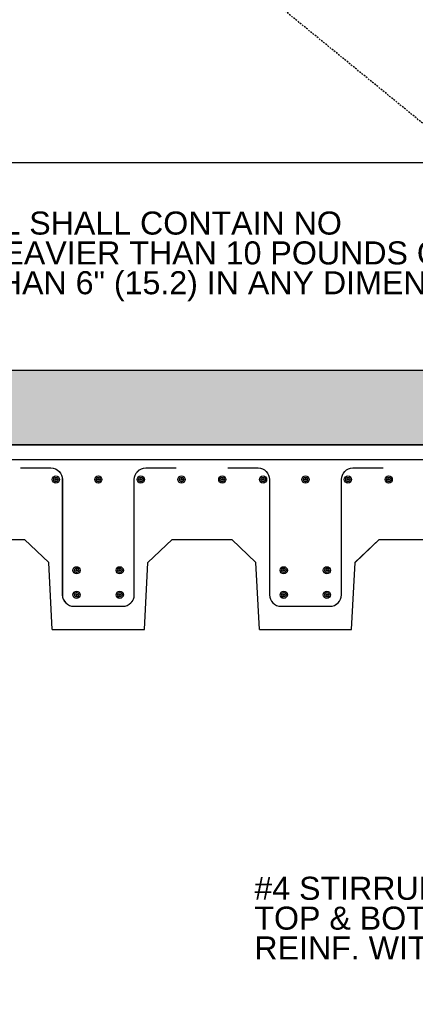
# Model space of a CAD drawing. Header units: inches. Extents: x 804 to 1243, y 182 to 489.
# Tile 16 of 20: x 1080 to 1114, y 339 to 424. Entities that reach past the tile are written whole.
import ezdxf

# ---------------------------------------------------------------- set-up
doc = ezdxf.new("R2010")
doc.units = ezdxf.units.IN
doc.header["$LTSCALE"] = 0.25
doc.header["$MEASUREMENT"] = 0
doc.linetypes.add('DGN Style 3', pattern=[0.777018, 0.555013, -0.222005])
for name, color, linetype, lineweight in [('A-ANNO-NPLT', 7, 'Continuous', 18), ('G-ANNO-TEXT', 7, 'Continuous', 30), ('S-REIN-RBAR', 5, 'Continuous', 25)]:
    doc.layers.add(name, color=color, linetype=linetype, lineweight=lineweight)
doc.styles.add("3 4 1'-0", font='arial.ttf', dxfattribs={"height": 2})

# ---------------------------------------------------------------- blocks, each defined once
blk = doc.blocks.new('REINFDOT')
at = {"color": 0}
for radius in [0.00313, 0.00187, 0.000625]:
    blk.add_circle((0, 0), radius, dxfattribs=at)
blk = doc.blocks.new('REINF. DOT_1')
at = {"layer": 'S-REIN-RBAR', "xscale": 100, "yscale": 100, "zscale": 100, "rotation": 90}
blk.add_blockref('REINFDOT', (36.533405, 24.589429), dxfattribs=at)
blk = doc.blocks.new('*U18')
at = {"layer": 'S-REIN-RBAR'}
for p, q in [((-6.749987, 6.000006), (-4.124987, 6.000006)), ((4.125013, 6.000006), (6.750013, 6.000006)), ((-3.124987, 5.000006), (-3.124987, -4.999994)), ((3.125013, -4.999994), (3.125013, 5.000006)), ((-2.124987, -5.999994), (2.125013, -5.999994))]:
    blk.add_line(p, q, dxfattribs=at)
at = {"layer": 'S-REIN-RBAR', "extrusion": (0, 0, -1)}
for centre, start, end in [((4.124987, 5.000006), 90, 180), ((-4.125013, 5.000006), 0, 90)]:
    blk.add_arc(centre, 1, start, end, dxfattribs=at)
at = {"layer": 'S-REIN-RBAR'}
for centre, start, end in [((-2.124987, -4.999994), 180, 270), ((2.125013, -4.999994), 270, 0)]:
    blk.add_arc(centre, 1, start, end, dxfattribs=at)
blk = doc.blocks.new('23')
at = {"layer": 'G-ANNO-TEXT', "linetype": 'DGN Style 3'}
blk.add_line((1152.40199, 384.80172, 3.51971), (1102.4709, 425.49268, 3.51971), dxfattribs=at)
at = {"layer": 'G-ANNO-TEXT'}
for p, q in [((959.02256, 411.84531, 5.96386), (1176.55106, 411.84531, 3.51971)), ((959.02256, 393.84531, 3.51971), (1176.84468, 393.84531, 3.51971)), ((1042.84468, 387.34531, -0.00002), (1162.21968, 387.34531, -0.00002)), ((1075.25289, 379.13442), (1080.43647, 379.13442)), ((1082.54114, 377.13717), (1080.43647, 379.13442)), ((1091.14822, 377.13717), (1093.25289, 379.13442)), ((1093.25289, 379.13442), (1098.43647, 379.13442)), ((1100.54114, 377.13717), (1098.43647, 379.13442)), ((1109.14822, 377.13717), (1111.25289, 379.13442)), ((1111.25289, 379.13442), (1116.43647, 379.13442)), ((1082.84468, 371.34531), (1082.54114, 377.13717)), ((1090.84468, 371.34531), (1091.14822, 377.13717)), ((1100.84468, 371.34531), (1100.54114, 377.13717)), ((1108.84468, 371.34531), (1109.14822, 377.13717)), ((1082.84468, 371.34531), (1090.84468, 371.34531)), ((1100.84468, 371.34531), (1108.84468, 371.34531))]:
    blk.add_line(p, q, dxfattribs=at)
at = {"layer": 'G-ANNO-TEXT', "elevation": 3.51971, "flags": 128}
blk.add_lwpolyline([(959.02256, 393.84531), (1176.84468, 393.84531), (1176.84468, 245.34531), (1223.45654, 245.34531), (1223.45654, 209.34531), (1220.75017, 209.34531), (1217.45654, 209.34531), (1217.45654, 215.34531), (1217.45654, 215.34531), (1217.45654, 239.34531), (1174.84468, 239.34531), (1170.84468, 239.34531), (1170.84468, 239.34531), (1170.84468, 241.50231), (1170.84468, 369.18831), (1170.84468, 371.34531), (1169.21968, 371.34531), (1169.21968, 371.84531), (1169.21968, 387.34531), (959.02256, 387.34531)], dxfattribs=at)
at = {"layer": 'S-REIN-RBAR'}
blk.add_line((1056.28618, 386.09531), (1159.90693, 386.09531), dxfattribs=at)
for p in [(1086.84467, 379.3453), (1104.84467, 379.3453)]:
    blk.add_blockref('*U18', p, dxfattribs=at)
at = {"layer": 'S-REIN-RBAR', "rotation": 180}
for p in [(1119.69058, 408.93474, 3.51971), (1123.37808, 408.93474, 3.51971), (1127.06558, 408.93474, 3.51971), (1130.60718, 408.93474, 3.51971), (1134.14878, 408.93474, 3.51971), (1137.69058, 408.93474, 3.51971), (1141.37808, 408.93474, 3.51971), (1145.06558, 408.93474, 3.51971), (1148.60718, 408.93474, 3.51971), (1121.48808, 401.05974, 3.51971), (1125.23808, 401.05974, 3.51971), (1139.48808, 401.05974, 3.51971), (1143.23808, 401.05974, 3.51971), (1121.48808, 398.93474, 3.51971), (1125.23808, 398.93474, 3.51971), (1139.48808, 398.93474, 3.51971), (1143.23808, 398.93474, 3.51971)]:
    blk.add_blockref('REINF. DOT_1', p, dxfattribs=at)
at = {"layer": 'G-ANNO-TEXT', "color": 7, "char_height": 2, "attachment_point": 1, "line_spacing_factor": 0.776524, "style": "3 4 1'-0"}
for s, insert in [('NOTE:\\PEARTH FILL SHALL CONTAIN NO \\PSTONES HEAVIER THAN 10 POUNDS OR\\PLARGER THAN 6" (15.2) IN ANY DIMENSION', (1064.22957, 410.18871)), ('#4 STIRRUPS AT 4" O.C., TYP. \\PTOP & BOTT. ENCLOSE HORZ. \\PREINF. WITHIN STIRRUPS', (1100.40258, 349.87538, 3.51971))]:
    blk.add_mtext(s, dxfattribs=dict(at, insert=insert))
blk = doc.blocks.new('REINF. DOT_2')
at = {"layer": 'A-ANNO-NPLT', "color": 7, "xscale": 100, "yscale": 100, "zscale": 100, "rotation": 90}
blk.add_blockref('REINFDOT', (36.533405, 24.589429), dxfattribs=at)
blk = doc.blocks.new('*U71')
at = {"layer": 'A-ANNO-NPLT', "color": 7}
for p, q in [((-6.749987, 6.000006), (-4.124987, 6.000006)), ((4.125013, 6.000006), (6.750013, 6.000006)), ((-3.124987, 5.000006), (-3.124987, -4.999994)), ((3.125013, -4.999994), (3.125013, 5.000006)), ((-2.124987, -5.999994), (2.125013, -5.999994))]:
    blk.add_line(p, q, dxfattribs=at)
at = {"layer": 'A-ANNO-NPLT', "color": 7, "extrusion": (0, 0, -1)}
for centre, start, end in [((4.124987, 5.000006), 90, 180), ((-4.125013, 5.000006), 0, 90)]:
    blk.add_arc(centre, 1, start, end, dxfattribs=at)
at = {"layer": 'A-ANNO-NPLT', "color": 7}
for centre, start, end in [((-2.124987, -4.999994), 180, 270), ((2.125013, -4.999994), 270, 0)]:
    blk.add_arc(centre, 1, start, end, dxfattribs=at)

msp = doc.modelspace()

# ---------------------------------------------------------------- hatches: boundary and pattern name
at = {"layer": 'A-ANNO-NPLT'}
h = msp.add_hatch(dxfattribs=at)
h.set_pattern_fill('CONCRETE', color=256, scale=16.000619, style=0, pattern_type=2)
h.set_pattern_definition([(140.3968, (987.1624, 402.894), (-7.7830976, 5.151577), [0.37502, -40.0316]), (140.3968, (986.8486, 399.3076), (-7.7830976, 5.151577), [0.375, -40.0316]), (140.3968, (983.4013, 402.2003), (-7.7830976, 5.151577), [0.37502, -40.0316]), (82.1795, (986.8486, 399.3076), (-1.5e-06, -5.1515828), [0.30001, -56.89934]), (82.1795, (987.1624, 402.89404), (-1.5e-06, -5.1515828), [0.30001, -56.89934]), (82.1795, (983.4013, 402.2003), (-1.5e-06, -5.1515828), [0.30001, -56.89934]), (190.23262, (986.87484, 399.60663), (-54.4816724, -10.3031553), [0.31872, -86.67908]), (190.23262, (987.1886, 403.19308), (-54.4816724, -10.3031553), [0.31872, -86.67908]), (190.23262, (983.4275, 402.4993), (-54.4816724, -10.3031553), [0.31872, -86.67908]), (136.60277, (988.1529, 400.2324), (-38.9154792, 36.0610392), [0.56252, -74.41834]), (136.60277, (982.4545, 399.56946), (-38.9154792, 36.0610392), [0.56252, -74.41834]), (186.8622, (988.222, 400.67725), (-38.9154785, -5.1515764), [0.47807, -85.75372]), (186.8622, (982.52357, 400.01433), (-38.9154785, -5.1515764), [0.47807, -85.75372]), (81.4086, (988.1529, 400.2324), (1e-07, -5.1515715), [0.45002, -51.65038]), (81.4086, (982.4545, 399.5695), (1e-07, -5.1515715), [0.45002, -51.65038]), (110.6918, (989.399, 401.2257), (-6e-07, -5.151579), [0.375, -21.65217]), (110.6918, (985.7731, 402.4424), (-6e-07, -5.151579), [0.37502, -21.65217]), (110.6918, (983.76, 399.4577), (-6e-07, -5.151579), [0.37502, -21.65217]), (110.6918, (982.1472, 403.659), (-6e-07, -5.151579), [0.375, -21.65217]), (56.11964, (989.399, 401.22574), (-23.349286, -36.061037), [0.30001, -55.54677]), (56.11964, (983.75995, 399.4577), (-23.349286, -36.061037), [0.30001, -55.54677]), (56.11964, (985.7731, 402.44236), (-23.349286, -36.061037), [0.30001, -55.54677]), (56.11964, (982.1472, 403.659), (-23.349286, -36.061037), [0.30001, -55.54677]), (161.6882, (983.9278, 399.7066), (-7.783098, 5.151584), [0.31872, -16.0778]), (161.6882, (989.5668, 401.4746), (-7.783098, 5.151584), [0.31872, -16.0778]), (161.6882, (985.941, 402.6912), (-7.783098, 5.151584), [0.31872, -16.0778]), (161.6882, (982.315, 403.9079), (-7.783098, 5.151584), [0.31872, -16.0778])])
h.paths.add_polyline_path([(1140.8824493, 393.8456747), (959.0120353, 393.8456747), (959.0120353, 391.0521746), (959.0120353, 387.3454231), (984.665108, 387.3454231), (1042.212375, 387.3454231), (1042.8374072, 387.3454231), (1148.7759228, 387.3454231)])

# ---------------------------------------------------------------- linework, layer by layer
at = {"layer": 'A-ANNO-NPLT', "color": 7, "linetype": 'DGN Style 3'}
msp.add_line((1152.398959, 384.8017247, 3.519705), (1102.4659387, 425.4942594, 3.519705), dxfattribs=at)
at = {"layer": 'A-ANNO-NPLT', "color": 7}
for p, q in [((959.0120353, 411.8463713, 3.519705), (1176.5489496, 411.8463713, 3.519705)), ((959.0120353, 393.8456747, 3.519705), (1176.8425929, 393.8456747, 3.519705)), ((1042.8374072, 387.3454231, 3.519705), (1162.2170189, 387.3454231, 3.519705)), ((1056.2794313, 386.0953748, 3.519705), (1159.9041774, 386.0953748, 3.519705)), ((1075.2468693, 379.1342094, 3.519705), (1080.4306539, 379.1342094, 3.519705)), ((1082.5354074, 377.1368841, 3.519705), (1080.4306539, 379.1342094, 3.519705)), ((1091.1428125, 377.1368841, 3.519705), (1093.2475659, 379.1342094, 3.519705)), ((1093.2475659, 379.1342094, 3.519705), (1098.4313505, 379.1342094, 3.519705)), ((1100.536104, 377.1368841, 3.519705), (1098.4313505, 379.1342094, 3.519705)), ((1109.1435091, 377.1368841, 3.519705), (1111.2482625, 379.1342094, 3.519705)), ((1111.2482625, 379.1342094, 3.519705), (1116.4320471, 379.1342094, 3.519705)), ((1082.8389551, 371.344804, 3.519705), (1082.5354074, 377.1368841, 3.519705)), ((1090.8392647, 371.344804, 3.519705), (1091.1428125, 377.1368841, 3.519705)), ((1100.8396517, 371.344804, 3.519705), (1100.536104, 377.1368841, 3.519705)), ((1108.8399613, 371.344804, 3.519705), (1109.1435091, 377.1368841, 3.519705)), ((1082.8389551, 371.344804, 3.519705), (1090.8392647, 371.344804, 3.519705)), ((1100.8396517, 371.344804, 3.519705), (1108.8399613, 371.344804, 3.519705))]:
    msp.add_line(p, q, dxfattribs=at)
at = {"layer": 'A-ANNO-NPLT', "color": 7, "elevation": 3.519705, "flags": 128}
msp.add_lwpolyline([(959.0120353, 393.8456747), (1176.8425929, 393.8456747), (1176.8425929, 245.3399278), (1223.4562528, 245.3399278), (1223.4562528, 209.3385346), (1220.7497801, 209.3385346), (1217.4560206, 209.3385346), (1217.4560206, 215.3387668), (1217.4560206, 215.3387668), (1217.4560206, 239.3396956), (1174.8425155, 239.3396956), (1170.8423607, 239.3396956), (1170.8423607, 239.3396956), (1170.8423607, 241.4967711), (1170.8423607, 369.1877125), (1170.8423607, 371.344804), (1169.2172898, 371.344804), (1169.2172898, 371.8448233), (1169.2172898, 387.3454231), (959.0120353, 387.3454231)], dxfattribs=at)
msp.add_lwpolyline([(1140.8824493, 393.8456747), (959.0120353, 393.8456747), (959.0120353, 391.0521746), (959.0120353, 387.3454231), (984.665108, 387.3454231), (1042.212375, 387.3454231), (1042.8374072, 387.3454231), (1148.7759228, 387.3454231)], close=True, dxfattribs=at)

# ---------------------------------------------------------------- block references
msp.add_blockref('23', (0, 0))
at = {"layer": 'A-ANNO-NPLT', "color": 7, "xscale": 1.000038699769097, "yscale": 1.000038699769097, "zscale": 1.000038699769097}
for p in [(1086.8390939, 379.3450976, 3.519705), (1104.8397905, 379.3450976, 3.519705)]:
    msp.add_blockref('*U71', p, dxfattribs=at)
at = {"layer": 'A-ANNO-NPLT', "color": 7, "xscale": 1.000038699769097, "yscale": 1.000038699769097, "zscale": 1.000038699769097, "rotation": 180}
for p in [(1119.6862851, 408.9356827, 3.519705), (1123.3739318, 408.9356827, 3.519705), (1127.0615625, 408.9356827, 3.519705), (1130.6032995, 408.9356827, 3.519705), (1134.1450366, 408.9356827, 3.519705), (1137.6869817, 408.9356827, 3.519705), (1141.3746284, 408.9356827, 3.519705), (1145.0622591, 408.9356827, 3.519705), (1148.6039961, 408.9356827, 3.519705), (1121.4838586, 401.0603859, 3.519705), (1125.2340038, 401.0603859, 3.519705), (1139.4845552, 401.0603859, 3.519705), (1143.2347004, 401.0603859, 3.519705), (1121.4838586, 398.9352957, 3.519705), (1125.2340038, 398.9352957, 3.519705), (1139.4845552, 398.9352957, 3.519705), (1143.2347004, 398.9352957, 3.519705)]:
    msp.add_blockref('REINF. DOT_2', p, dxfattribs=at)

doc.saveas('drawing.dxf')
